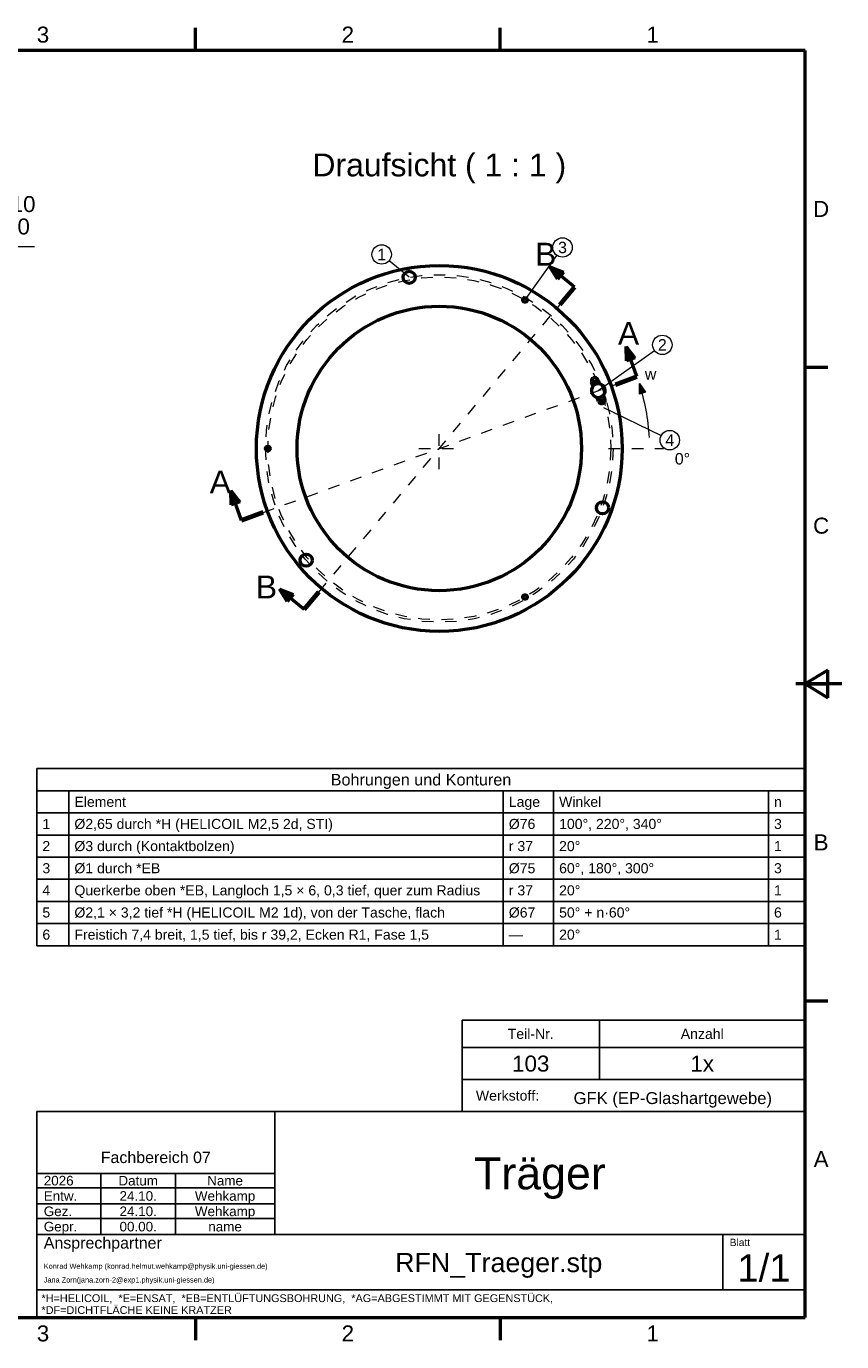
# Model space of a CAD drawing. Header units: inches. Extents: x 0.8 to 17.2, y 0.6 to 12.1.
# Tile 3 of 3: x 10.2 to 17.2, y 0.7 to 12. Entities that reach past the tile are written whole.
import ezdxf
from ezdxf.enums import TextEntityAlignment as Align

# ---------------------------------------------------------------- set-up
doc = ezdxf.new("R2010")
doc.units = ezdxf.units.IN
doc.header["$MEASUREMENT"] = 0
doc.linetypes.add('CENTER2', pattern=[1.125, 0.75, -0.125, 0.125, -0.125])
for name, color, linetype, lineweight in [('BEMASSUNG', 7, 'Continuous', 18), ('MITTELLINIE', 7, 'CENTER2', 18), ('RAHMEN', 7, 'Continuous', 50), ('SCHNITTLINIE', 7, 'Continuous', 50), ('SCHRIFTFELD', 7, 'Continuous', 25), ('SICHTKANTE', 7, 'Continuous', 50), ('TEXT', 7, 'Continuous', 18)]:
    doc.layers.add(name, color=color, linetype=linetype, lineweight=lineweight)
doc.styles.add('ISO_101', font='arial.ttf')
doc.styles.add('ISO_14', font='arial.ttf')
doc.styles.add('ISO_15', font='arial.ttf')
doc.styles.add('ISO_20', font='arial.ttf')
doc.styles.add('ISO_72', font='arial.ttf')
doc.styles.add('ISO_75', font='arial.ttf')
doc.styles.add('ISO_76', font='arial.ttf')
doc.styles.add('ISO_78', font='arial.ttf')
doc.styles.add('ISO_79', font='arial.ttf')
doc.styles.add('ISO_80', font='arial.ttf')
doc.styles.add('ISO_81', font='arial.ttf')
doc.styles.add('ISO_83', font='arial.ttf')
doc.styles.add('ISO_84', font='arial.ttf')
doc.styles.add('ISO_85', font='arial.ttf')
doc.styles.add('ISO_86', font='arial.ttf')
doc.styles.add('ISO_87', font='arial.ttf')
doc.styles.add('ISO_89', font='arial.ttf')
doc.styles.add('ISO_92', font='arial.ttf')
doc.styles.add('ISO_95', font='arial.ttf')
doc.styles.add('ISO_98', font='arial.ttf')
doc.styles.add('ISO_DWG_RFN', font='arial.ttf')
doc.dimstyles.new('DWG_RFN', dxfattribs={"dimtxt": 0.137795, "dimasz": 0.11811, "dimexe": 0.049213, "dimexo": 0.031496, "dimgap": 0.031496, "dimtad": 1, "dimlfac": 25.4, "dimtxsty": 'ISO_DWG_RFN', "dimcen": 2.5, "dimclrd": 7, "dimclre": 7, "dimclrt": 7, "dimadec": 1, "dimazin": 3, "dimtfac": 1, "dimtmove": 0, "dimatfit": 3, "dimfxl": 0, "dimlwd": 18, "dimlwe": 18})

# ---------------------------------------------------------------- blocks, each defined once
blk = doc.blocks.new('*D18')
at = {"layer": 'BEMASSUNG', "color": 7, "lineweight": 18, "transparency": 16777216}
for p, q in [((10.246, 10.109), (9.244, 10.109)), ((9.244, 10.109), (9.244, 9.829)), ((9.244, 9.711), (9.244, 9.829)), ((8.504, 9.593), (9.293, 9.593)), ((9.244, 9.474), (9.244, 9.593)), ((8.504, 9.474), (9.293, 9.474)), ((9.244, 9.356), (9.244, 9.238))]:
    blk.add_line(p, q, dxfattribs=at)
at = {"layer": 'BEMASSUNG', "color": 7, "transparency": 16777216}
for points in [[(9.224, 9.711), (9.264, 9.711), (9.244, 9.593)], [(9.224, 9.356), (9.264, 9.356), (9.244, 9.474)]]:
    blk.add_solid(points, dxfattribs=at)
at = {"layer": 'Defpoints', "color": 0, "transparency": 16777216}
for p in [(8.472, 9.593), (9.244, 9.593), (8.472, 9.474)]:
    blk.add_point(p, dxfattribs=at)
at = {"layer": 'BEMASSUNG', "color": 7, "lineweight": 18, "transparency": 16777216, "insert": (9.394, 10.545), "char_height": 0.1378, "attachment_point": 1, "style": 'ISO_DWG_RFN'}
blk.add_mtext('\\A1;{1,50\\S+0,10^ -0,00;}', dxfattribs=at)

msp = doc.modelspace()

# ---------------------------------------------------------------- hatches: boundary and pattern name
at = {"layer": 'BEMASSUNG'}
msp.add_hatch(color=7, dxfattribs=at).paths.add_polyline_path([(15.50764, 8.85783), (15.45522, 8.84079), (15.45467, 8.93168)])
at = {"layer": 'SCHNITTLINIE'}
for points in [[(14.80106, 9.89076), (14.75044, 9.83044), (14.68527, 9.93652)], [(15.41722, 9.1529), (15.34323, 9.12597), (15.33983, 9.25042)], [(12.01361, 7.91409), (11.93962, 7.88716), (11.93622, 8.01161)], [(12.47285, 7.11611), (12.42224, 7.05579), (12.35707, 7.16187)]]:
    msp.add_hatch(color=7, dxfattribs=at).paths.add_polyline_path(points)

# ---------------------------------------------------------------- linework, layer by layer
at = {"layer": 'BEMASSUNG'}
for p, q in [((13.47249, 9.84538), (13.30054, 9.98867)), ((14.47047, 9.65063), (14.74455, 10.03434)), ((15.10113, 8.87027), (15.58423, 9.21534)), ((15.45467, 8.93168), (15.50764, 8.85783)), ((15.45522, 8.84079), (15.45467, 8.93168)), ((15.50764, 8.85783), (15.45522, 8.84079)), ((15.14571, 8.72445), (15.64378, 8.48518))]:
    msp.add_line(p, q, dxfattribs=at)
for centre in [(13.23627, 10.04223), (14.79318, 10.10242), (15.65231, 9.26397), (15.71642, 8.44368)]:
    msp.add_circle(centre, 0.08366, dxfattribs=at)
msp.add_arc((13.73228, 8.37205), 1.81102, 3, 18, dxfattribs=at)
at = {"layer": 'MITTELLINIE', "ltscale": 0.089676}
for p, q in [((12.69471, 7.13552), (14.76985, 9.60858)), ((12.21546, 7.81997), (15.24911, 8.92413))]:
    msp.add_line(p, q, dxfattribs=at)
at = {"layer": 'MITTELLINIE', "ltscale": 0.07874}
for p, q in [((13.73228, 8.19488), (13.73228, 8.54921)), ((13.55512, 8.37205), (13.90945, 8.37205))]:
    msp.add_line(p, q, dxfattribs=at)
at = {"layer": 'MITTELLINIE', "ltscale": 0.08399}
msp.add_line((15.18898, 8.37205), (15.66142, 8.37205), dxfattribs=at)
at = {"layer": 'MITTELLINIE', "ltscale": 0.088889}
msp.add_circle((13.73228, 8.37205), 1.49606, dxfattribs=at)
at = {"layer": 'MITTELLINIE', "ltscale": 0.088663}
msp.add_circle((13.73228, 8.37205), 1.47638, dxfattribs=at)
at = {"layer": 'RAHMEN'}
for p, q in [((11.63255, 11.79724), (11.63255, 11.99409)), ((14.25722, 11.79724), (14.25722, 11.99409)), ((16.88189, 11.79724), (1.13386, 11.79724)), ((16.88189, 0.89173), (16.88189, 11.79724)), ((16.88189, 9.07087), (17.07874, 9.07087)), ((17.07874, 6.4626), (16.88189, 6.34449)), ((17.07874, 6.22638), (17.07874, 6.4626)), ((17.19685, 6.34449), (16.80315, 6.34449)), ((16.88189, 6.34449), (17.07874, 6.34449)), ((16.88189, 6.34449), (17.07874, 6.22638)), ((16.88189, 3.61811), (17.07874, 3.61811)), ((1.13386, 0.89173), (16.88189, 0.89173)), ((11.63255, 0.89173), (11.63255, 0.69488)), ((14.25722, 0.89173), (14.25722, 0.69488))]:
    msp.add_line(p, q, dxfattribs=at)
at = {"layer": 'SCHNITTLINIE'}
for p, q in [((14.89639, 9.75937), (14.68527, 9.93652)), ((14.68527, 9.93652), (14.80106, 9.89076)), ((14.75044, 9.83044), (14.68527, 9.93652)), ((14.80106, 9.89076), (14.75044, 9.83044)), ((15.43409, 8.99145), (15.33983, 9.25042)), ((15.33983, 9.25042), (15.41722, 9.1529)), ((15.34323, 9.12597), (15.33983, 9.25042)), ((15.41722, 9.1529), (15.34323, 9.12597)), ((12.03048, 7.75264), (11.93622, 8.01161)), ((11.93622, 8.01161), (12.01361, 7.91409)), ((11.93962, 7.88716), (11.93622, 8.01161)), ((12.01361, 7.91409), (11.93962, 7.88716)), ((12.56818, 6.98472), (12.35707, 7.16187)), ((12.35707, 7.16187), (12.47285, 7.11611)), ((12.42224, 7.05579), (12.35707, 7.16187)), ((12.47285, 7.11611), (12.42224, 7.05579))]:
    msp.add_line(p, q, dxfattribs=at)
at = {"layer": 'SCHNITTLINIE', "lineweight": 70}
for p, q in [((14.76985, 9.60858), (14.89639, 9.75937)), ((15.24911, 8.92413), (15.43409, 8.99145)), ((12.21546, 7.81997), (12.03048, 7.75264)), ((12.69471, 7.13552), (12.56818, 6.98472))]:
    msp.add_line(p, q, dxfattribs=at)
at = {"layer": 'SCHRIFTFELD'}
for p, q in [((10.26772, 5.61614), (16.88189, 5.61614)), ((10.26772, 4.09173), (10.26772, 5.61614)), ((16.88189, 5.61614), (16.88189, 4.09173)), ((10.26772, 5.42559), (16.88189, 5.42559)), ((10.54331, 5.42559), (10.54331, 4.09173)), ((14.28346, 5.42559), (14.28346, 4.09173)), ((14.71654, 5.42559), (14.71654, 4.09173)), ((16.56693, 5.42559), (16.56693, 4.09173)), ((10.26772, 5.23504), (16.88189, 5.23504)), ((10.26772, 5.04449), (16.88189, 5.04449)), ((10.26772, 4.85394), (16.88189, 4.85394)), ((10.26772, 4.66339), (16.88189, 4.66339)), ((10.26772, 4.47283), (16.88189, 4.47283)), ((10.26772, 4.28228), (16.88189, 4.28228)), ((16.88189, 4.09173), (10.26772, 4.09173)), ((10.26772, 4.09173), (16.88189, 4.09173)), ((13.92913, 3.45079), (13.92913, 2.66339)), ((13.92913, 3.45079), (16.88189, 3.45079)), ((15.11024, 3.45079), (15.11024, 2.93898)), ((13.92913, 3.21457), (16.88189, 3.21457)), ((13.92913, 2.93898), (16.88189, 2.93898)), ((10.26772, 2.66339), (10.26772, 0.89173)), ((16.88189, 2.66339), (10.26772, 2.66339)), ((12.31496, 2.66339), (12.31496, 1.60433)), ((16.88189, 0.89173), (16.88189, 2.66339)), ((10.26772, 2.13189), (12.31496, 2.13189)), ((10.8189, 2.13189), (10.8189, 1.60433)), ((11.46063, 2.13189), (11.46063, 1.60433)), ((10.26772, 2.00591), (12.31496, 2.00591)), ((10.26772, 1.86811), (12.31496, 1.86811)), ((10.26772, 1.74213), (12.31496, 1.74213)), ((10.26772, 1.60433), (16.88189, 1.60433)), ((16.17323, 1.60433), (16.17323, 1.12795)), ((10.26772, 1.12795), (16.88189, 1.12795)), ((10.26772, 0.89173), (16.88189, 0.89173))]:
    msp.add_line(p, q, dxfattribs=at)
at = {"layer": 'SICHTKANTE'}
for p, q in [((15.04308, 8.94341), (15.09858, 8.96361)), ((15.11138, 8.92842), (15.09858, 8.96361)), ((15.05589, 8.90823), (15.04308, 8.94341)), ((15.10368, 8.77693), (15.09087, 8.81211)), ((15.10368, 8.77693), (15.15917, 8.79712)), ((15.15917, 8.79712), (15.14637, 8.83231))]:
    msp.add_line(p, q, dxfattribs=at)
for centre, radius in [((13.73228, 8.37205), 1.5748), ((13.47249, 9.84538), 0.05217), ((14.47047, 9.65063), 0.01969), ((13.73228, 8.37205), 1.22441), ((12.25591, 8.37205), 0.01969), ((15.13812, 7.86036), 0.05217), ((12.58623, 7.4104), 0.05217), ((14.47047, 7.09347), 0.01969)]:
    msp.add_circle(centre, radius, dxfattribs=at)
for centre, radius, start, end in [((15.07083, 8.95351), 0.02953, 20, 200), ((15.07083, 8.95351), 0.02953, 289.99997, 20), ((15.10113, 8.87027), 0.05906, 140, 260), ((15.07083, 8.95351), 0.02953, 200, 270), ((15.10113, 8.87027), 0.05906, 110.000015, 140), ((15.07083, 8.95351), 0.02953, 270, 289.99997), ((15.10113, 8.87027), 0.05906, 80, 110.000015), ((15.10113, 8.87027), 0.05906, 320, 80), ((15.10113, 8.87027), 0.05906, 260, 270), ((15.10113, 8.87027), 0.05906, 270, 290.000001), ((15.13142, 8.78703), 0.02953, 109.999999, 200), ((15.13142, 8.78703), 0.02953, 200, 270), ((15.10113, 8.87027), 0.05906, 290.000001, 320), ((15.13142, 8.78703), 0.02953, 20, 109.999999), ((15.13142, 8.78703), 0.02953, 270, 20)]:
    msp.add_arc(centre, radius, start, end, dxfattribs=at)

# ---------------------------------------------------------------- texts
at = {"layer": 'RAHMEN', "style": 'ISO_14'}
for s, p in [('3', (10.32021, 11.93504)), ('2', (12.94488, 11.93504)), ('1', (15.56955, 11.93504)), ('D', (17.01969, 10.43406)), ('C', (17.01969, 7.70768)), ('B', (17.01969, 4.9813)), ('A', (17.01969, 2.25492)), ('3', (10.32021, 0.75394)), ('2', (12.94488, 0.75394)), ('1', (15.56955, 0.75394))]:
    msp.add_text(s, height=0.1378, dxfattribs=at).set_placement(p, align=Align.MIDDLE_CENTER)
at = {"layer": 'SCHRIFTFELD'}
for s, height, style, p in [('Teil-Nr.', 0.086614, 'ISO_75', (14.51969, 3.33268)), ('Anzahl', 0.086614, 'ISO_75', (15.99606, 3.33268)), ('Fachbereich 07', 0.0984252, 'ISO_78', (11.29134, 2.26969))]:
    msp.add_text(s, height=height, dxfattribs=dict(at, style=style)).set_placement(p, align=Align.MIDDLE_CENTER)
for s, height, style, p in [('Werkstoff:', 0.086614, 'ISO_76', (14.04724, 2.80118)), ('Ansprechpartner', 0.0984252, 'ISO_79', (10.32677, 1.53346)), ('Blatt', 0.062992, 'ISO_80', (16.23228, 1.5374))]:
    msp.add_text(s, height=height, dxfattribs=dict(at, style=style)).set_placement(p, align=Align.MIDDLE_LEFT)
at = {"layer": 'SCHRIFTFELD', "color": 8, "true_color": 0x808080, "style": 'ISO_72'}
for s, p in [('*H=HELICOIL,  *E=ENSAT,  *EB=ENTLÜFTUNGSBOHRUNG,  *AG=ABGESTIMMT MIT GEGENSTÜCK,', (10.30709, 1.05709)), ('*DF=DICHTFLÄCHE KEINE KRATZER', (10.30709, 0.95472))]:
    msp.add_text(s, height=0.0669291, dxfattribs=at).set_placement(p, align=Align.MIDDLE_LEFT)
at = {"layer": 'TEXT'}
for s, height, style, p in [('Draufsicht ( 1 : 1 )', 0.1968504, 'ISO_20', (13.73228, 10.81299)), ('1', 0.09843, 'ISO_78', (13.23627, 10.04223)), ('B', 0.19685, 'ISO_20', (14.64783, 10.04502)), ('3', 0.09843, 'ISO_78', (14.79318, 10.10242)), ('A', 0.19685, 'ISO_20', (15.36166, 9.36311)), ('2', 0.09843, 'ISO_78', (15.65231, 9.26397)), ('4', 0.09843, 'ISO_78', (15.71642, 8.44368)), ('A', 0.19685, 'ISO_20', (11.84706, 8.0839)), ('B', 0.19685, 'ISO_20', (12.24371, 7.1799)), ('Bohrungen und Konturen', 0.0996063, 'ISO_87', (13.5748, 5.52087)), ('Datum', 0.082677, 'ISO_85', (11.13976, 2.0689)), ('Name', 0.082677, 'ISO_85', (11.8878, 2.0689))]:
    msp.add_text(s, height=height, dxfattribs=dict(at, style=style)).set_placement(p, align=Align.MIDDLE_CENTER)
at = {"layer": 'TEXT', "style": 'ISO_81'}
for s, height, p in [('w', 0.09843, (15.50191, 8.96318)), ('0°', 0.098425, (15.75984, 8.23425))]:
    msp.add_text(s, height=height, dxfattribs=at).set_placement(p)
at = {"layer": 'TEXT'}
for s, height, style, p in [('Element', 0.086614, 'ISO_76', (10.59055, 5.33031)), ('Lage', 0.086614, 'ISO_76', (14.33071, 5.33031)), ('Winkel', 0.086614, 'ISO_76', (14.76378, 5.33031)), ('n', 0.08661, 'ISO_76', (16.61417, 5.33031)), ('1', 0.08661, 'ISO_76', (10.31496, 5.13976)), ('Ø2,65 durch *H (HELICOIL M2,5 2d, STI)', 0.0866142, 'ISO_76', (10.59055, 5.13976)), ('Ø76', 0.086614, 'ISO_76', (14.33071, 5.13976)), ('100°, 220°, 340°', 0.0866142, 'ISO_76', (14.76378, 5.13976)), ('3', 0.08661, 'ISO_76', (16.61417, 5.13976)), ('2', 0.08661, 'ISO_76', (10.31496, 4.94921)), ('Ø3 durch (Kontaktbolzen)', 0.0866142, 'ISO_76', (10.59055, 4.94921)), ('r 37', 0.086614, 'ISO_76', (14.33071, 4.94921)), ('20°', 0.086614, 'ISO_76', (14.76378, 4.94921)), ('1', 0.08661, 'ISO_76', (16.61417, 4.94921)), ('3', 0.08661, 'ISO_76', (10.31496, 4.75866)), ('Ø1 durch *EB', 0.0866142, 'ISO_76', (10.59055, 4.75866)), ('Ø75', 0.086614, 'ISO_76', (14.33071, 4.75866)), ('60°, 180°, 300°', 0.0866142, 'ISO_76', (14.76378, 4.75866)), ('3', 0.08661, 'ISO_76', (16.61417, 4.75866)), ('4', 0.08661, 'ISO_76', (10.31496, 4.56811)), ('Querkerbe oben *EB, Langloch 1,5 × 6, 0,3 tief, quer zum Radius', 0.0866142, 'ISO_76', (10.59055, 4.56811)), ('r 37', 0.086614, 'ISO_76', (14.33071, 4.56811)), ('20°', 0.086614, 'ISO_76', (14.76378, 4.56811)), ('1', 0.08661, 'ISO_76', (16.61417, 4.56811)), ('5', 0.08661, 'ISO_76', (10.31496, 4.37756)), ('Ø2,1 × 3,2 tief *H (HELICOIL M2 1d), von der Tasche, flach', 0.0866142, 'ISO_76', (10.59055, 4.37756)), ('Ø67', 0.086614, 'ISO_76', (14.33071, 4.37756)), ('50° + n·60°', 0.0866142, 'ISO_76', (14.76378, 4.37756)), ('6', 0.08661, 'ISO_76', (16.61417, 4.37756)), ('6', 0.08661, 'ISO_76', (10.31496, 4.18701)), ('Freistich 7,4 breit, 1,5 tief, bis r 39,2, Ecken R1, Fase 1,5', 0.0866142, 'ISO_76', (10.59055, 4.18701)), ('20°', 0.086614, 'ISO_76', (14.76378, 4.18701)), ('1', 0.08661, 'ISO_76', (16.61417, 4.18701)), ('—', 0.08661, 'ISO_76', (14.33071, 4.18701)), ('Entw.', 0.082677, 'ISO_84', (10.32677, 1.93701)), ('Gez.', 0.082677, 'ISO_84', (10.32677, 1.80512)), ('Gepr.', 0.082677, 'ISO_84', (10.32677, 1.67323)), ('Konrad Wehkamp (konrad.helmut.wehkamp@physik.uni-giessen.de)', 0.0452756, 'ISO_101', (10.32677, 1.33268)), ('Jana Zorn(jana.zorn-2@exp1.physik.uni-giessen.de)', 0.0452756, 'ISO_101', (10.32677, 1.21457))]:
    msp.add_text(s, height=height, dxfattribs=dict(at, style=style)).set_placement(p, align=Align.MIDDLE_LEFT)
at = {"layer": 'TEXT', "color": 5, "true_color": 0x0000ff}
for s, height, style, p in [('103', 0.137795, 'ISO_15', (14.51969, 3.07677)), ('1x', 0.137795, 'ISO_15', (15.99606, 3.07677)), ('GFK (EP-Glashartgewebe)', 0.1023622, 'ISO_89', (15.74262, 2.77954)), ('Träger', 0.275591, 'ISO_98', (14.59843, 2.13189)), ('24.10.', 0.082677, 'ISO_83', (11.13976, 1.93701)), ('Wehkamp', 0.082677, 'ISO_83', (11.8878, 1.93701)), ('24.10.', 0.082677, 'ISO_83', (11.13976, 1.80512)), ('Wehkamp', 0.082677, 'ISO_83', (11.8878, 1.80512)), ('00.00.', 0.082677, 'ISO_83', (11.13976, 1.67323)), ('name', 0.082677, 'ISO_83', (11.8878, 1.67323)), ('RFN_Traeger.stp', 0.1653543, 'ISO_95', (14.24409, 1.36417)), ('1/1', 0.23622, 'ISO_92', (16.52756, 1.31693))]:
    msp.add_text(s, height=height, dxfattribs=dict(at, style=style)).set_placement(p, align=Align.MIDDLE_CENTER)
at = {"layer": 'TEXT', "color": 5, "true_color": 0x0000ff, "style": 'ISO_86'}
msp.add_text('2026', height=0.082677, dxfattribs=at).set_placement((10.32677, 2.0689), align=Align.MIDDLE_LEFT)

# ---------------------------------------------------------------- dimensions: what is measured, and where the dimension line sits
at = {"layer": 'BEMASSUNG', "color": 7, "lineweight": 18}
dim = msp.add_linear_dim(base=(9.24409, 9.59252), p1=(8.47244, 9.47441), p2=(8.47244, 9.59252), angle=90, text='{<>}', dimstyle='DWG_RFN', override={"dimgap": 0.031496, "dimtih": 1, "dimtoh": 1, "dimdec": 2, "dimlfac": 12.7, "dimsah": 1, "dimtol": 1, "dimlim": 0, "dimtp": 0.1, "dimtm": 1e-09, "dimtdec": 2, "dimtofl": 1, "dimtmove": 1, "dimatfit": 1}, dxfattribs=at)
dim.commit()
dim.dimension.update_dxf_attribs({"geometry": '*D18', "text_midpoint": (9.25414, 10.10921), "dimtype": 160})

doc.saveas('drawing.dxf')
